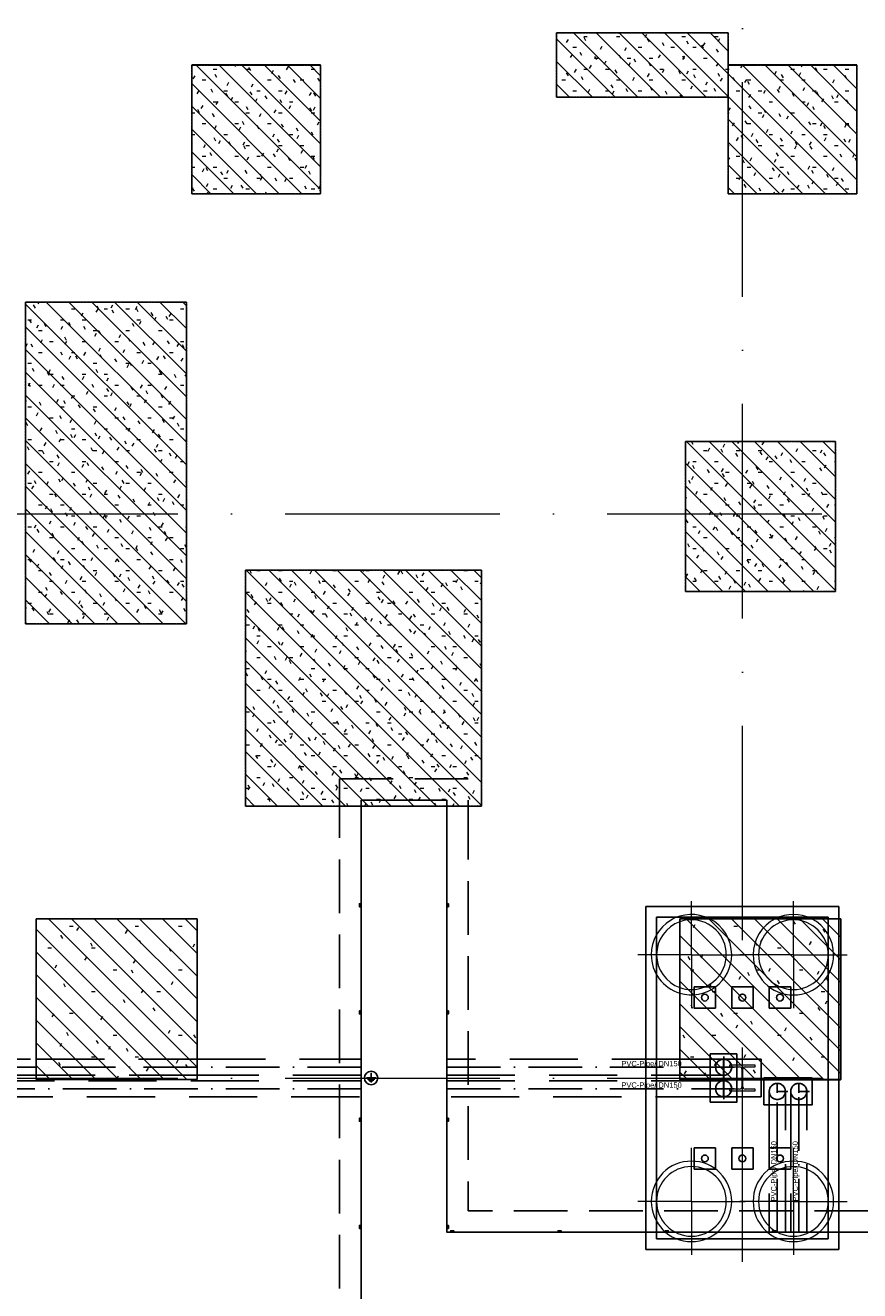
# Model space of a CAD drawing. Header units: millimetres. Extents: x -2694 to 330324, y -17289 to 76899.
# Tile 47 of 142: x 83086 to 90863, y 26507 to 38305. Entities that reach past the tile are written whole.
import ezdxf

# ---------------------------------------------------------------- set-up
doc = ezdxf.new("R2010")
doc.units = ezdxf.units.MM
for name, pattern in [('A_CARA_07', [7, 5, -2]), ('B_CARA_05', [4, 3, -1]), ('IMPORT-A_CARA_07', [700, 500, -200]), ('IMPORT-A_CARA_15', [760, 500, -130, 0, -130]), ('IMPORT-HIDDEN', [952.5, 635, -317.5]), ('Čerchovaná 20mm', [3000, 2000, -500, 0, -500])]:
    doc.linetypes.add(name, pattern=pattern)
for name, color, linetype, lineweight in [('02_0_25386_PODLAHA HALY A ZÁKLADY VESTAVKŮ 4_6_2025_dwg', 8, 'Continuous', 9), ('11542_003_OK-HALA_TaO-1_ET_R01_AciS_2025-04-14_sloupy_dwg', 150, 'Continuous', 9), ('CA_OSY', 5, 'IMPORT-A_CARA_15', 13), ('CA_PODLAHA CHRÁN_ POPIS', 12, 'IMPORT-A_CARA_15', 25), ('CA_PODLAHA CHRÁNIČKY', 12, 'IMPORT-A_CARA_07', 25), ('CA_PODLAHA KOTY', 12, 'Continuous', 25), ('CA_PODLAHA OBRYS', 12, 'Continuous', 25), ('CA_POHHRA18', 9, 'Continuous', 9), ('CA_POHHRA25', 7, 'Continuous', 13), ('CA_ZAKLADY25', 7, 'Continuous', 13), ('CA_ZAKLADY5', 1, 'Continuous', 25), ('Konstrukční přípoje', 7, 'Continuous', 13), ('SS_HALA_TaO-DODAVKA_STAVEBNI', 140, 'Continuous', 9), ('SS_HALA_TaO-SLOUP', 140, 'Continuous', 9)]:
    doc.layers.add(name, color=color, linetype=linetype, lineweight=lineweight)
doc.styles.add('Arial', font='arial.ttf', dxfattribs={"height": 50})
pattern_1 = [(0, (0, 0), (406.4, 101.6), [33.528, -271.272, 33.528, -271.272, -1625.6]), (0, (0, 0), (406.4, 101.6), [-609.6, 33.528, -576.072, 33.528, -271.272, -711.2]), (0, (0, 0), (406.4, 101.6), [-1524, 33.528, -169.672, 33.528, -474.472]), (120, (152.4, 50.8), (-291.18818, 301.15272), [33.528, -271.272, 33.528, -271.272, -1625.6]), (120, (152.4, 50.8), (-291.18818, 301.15272), [-609.6, 33.528, -576.072, 33.528, -271.272, -711.2]), (120, (152.4, 50.8), (-291.18818, 301.15272), [-1524, 33.528, -169.672, 33.528, -474.472]), (240, (203.2, 254), (-115.21182, -402.75272), [33.528, -271.272, 33.528, -271.272, -1625.6]), (240, (203.2, 254), (-115.21182, -402.75272), [-609.6, 33.528, -576.072, 33.528, -271.272, -711.2]), (240, (203.2, 254), (-115.21182, -402.75272), [-1524, 33.528, -169.672, 33.528, -474.472])]
pattern_2 = [(135, (0, 0), (-106.06602, -106.06602), [])]

# ---------------------------------------------------------------- blocks, each defined once
blk = doc.blocks.new('Fundament_ pravoúhlý - 1500 x 1500 x 4400mm-V62-BOURÁNÍ STÁVAJÍCÍCH ZÁKLADOVÝCH PRVKŮ')
at = {"layer": 'CA_ZAKLADY25'}
h = blk.add_hatch(dxfattribs=at)
h.set_pattern_fill('FP_24', color=256, style=0, pattern_type=2)
h.set_pattern_definition([(0, (-83938.01, -29225.42), (812.8, 203.2), [33.528, -576.072, 33.528, -3827.272]), (0, (-83938.01, -29225.42), (812.8, 203.2), [-643.128, -576.072, 33.528, -1185.672, -2032]), (0, (-83938.01, -29225.42), (812.8, 203.2), [-2438.4, 33.528, -576.072, 33.528, -1388.872]), (0, (-83938.01, -29225.42), (812.8, 203.2), [-3081.528, -372.872, 33.528, -982.472]), (120, (-83633.21, -29123.82), (-582.37636, 602.30545), [33.528, -576.072, 33.528, -3827.272]), (120, (-83633.21, -29123.82), (-582.37636, 602.30545), [-643.128, -576.072, 33.528, -1185.672, -2032]), (120, (-83633.21, -29123.82), (-582.37636, 602.30545), [-2438.4, 33.528, -576.072, 33.528, -1388.872]), (120, (-83633.21, -29123.82), (-582.37636, 602.30545), [-3081.528, -372.872, 33.528, -982.472]), (240, (-83531.62, -28717.42), (-230.42364, -805.50545), [33.528, -576.072, 33.528, -3827.272]), (240, (-83531.62, -28717.42), (-230.42364, -805.50545), [-643.128, -576.072, 33.528, -1185.672, -2032]), (240, (-83531.62, -28717.42), (-230.42364, -805.50545), [-2438.4, 33.528, -576.072, 33.528, -1388.872]), (240, (-83531.62, -28717.42), (-230.42364, -805.50545), [-3081.528, -372.872, 33.528, -982.472])])
h.paths.add_polyline_path([(-750, -750), (750, -750), (750, 750), (-750, 750), (-750, -132)])
at = {"layer": 'CA_ZAKLADY25', "color": 9, "linetype": 'B_CARA_05', "lineweight": 25}
for p, q in [((750, 750), (-750, 750)), ((-750, 750), (-750, -750)), ((-750, -750), (-750, 750)), ((-750, 750), (750, 750)), ((750, -750), (750, 750)), ((750, 750), (750, -750)), ((-750, -750), (750, -750)), ((750, -750), (-750, -750))]:
    blk.add_line(p, q, dxfattribs=at)
blk = doc.blocks.new('Fundament_ pravoúhlý - 1500 x 1500 x 4400mm-V63-BOURÁNÍ STÁVAJÍCÍCH ZÁKLADOVÝCH PRVKŮ')
at = {"layer": 'CA_ZAKLADY25'}
h = blk.add_hatch(dxfattribs=at)
h.set_pattern_fill('FP_25', color=256, style=0, pattern_type=2)
h.set_pattern_definition([(0, (-89938.01, -29225.42), (812.8, 203.2), [33.528, -576.072, 33.528, -3827.272]), (0, (-89938.01, -29225.42), (812.8, 203.2), [-643.128, -576.072, 33.528, -1185.672, -2032]), (0, (-89938.01, -29225.42), (812.8, 203.2), [-2438.4, 33.528, -576.072, 33.528, -1388.872]), (0, (-89938.01, -29225.42), (812.8, 203.2), [-3081.528, -372.872, 33.528, -982.472]), (120, (-89633.21, -29123.82), (-582.37636, 602.30545), [33.528, -576.072, 33.528, -3827.272]), (120, (-89633.21, -29123.82), (-582.37636, 602.30545), [-643.128, -576.072, 33.528, -1185.672, -2032]), (120, (-89633.21, -29123.82), (-582.37636, 602.30545), [-2438.4, 33.528, -576.072, 33.528, -1388.872]), (120, (-89633.21, -29123.82), (-582.37636, 602.30545), [-3081.528, -372.872, 33.528, -982.472]), (240, (-89531.62, -28717.42), (-230.42364, -805.50545), [33.528, -576.072, 33.528, -3827.272]), (240, (-89531.62, -28717.42), (-230.42364, -805.50545), [-643.128, -576.072, 33.528, -1185.672, -2032]), (240, (-89531.62, -28717.42), (-230.42364, -805.50545), [-2438.4, 33.528, -576.072, 33.528, -1388.872]), (240, (-89531.62, -28717.42), (-230.42364, -805.50545), [-3081.528, -372.872, 33.528, -982.472])])
h.paths.add_polyline_path([(-750, -750), (750, -750), (750, 750), (-750, 750), (-750, -132)])
at = {"layer": 'CA_ZAKLADY25', "color": 9, "linetype": 'B_CARA_05', "lineweight": 25}
for p, q in [((750, 750), (-750, 750)), ((-750, 750), (-750, 748)), ((-750, 748), (-750, 750)), ((-750, 750), (750, 750)), ((-750, 748), (-750, -750)), ((-750, -750), (-750, 748)), ((750, 748), (750, 750)), ((750, 750), (750, 748)), ((750, -750), (750, 748)), ((750, 748), (750, -750)), ((-750, -750), (750, -750)), ((750, -750), (-750, -750))]:
    blk.add_line(p, q, dxfattribs=at)
blk = doc.blocks.new('11542 TAO základy_rvt-1-BOURÁNÍ STÁVAJÍCÍCH ZÁKLADOVÝCH PRVKŮ')
at = {"layer": 'CA_ZAKLADY25'}
h = blk.add_hatch(dxfattribs=at)
h.set_pattern_fill('FP_8', color=256, style=0, pattern_type=2)
h.set_pattern_definition(pattern_1)
h.paths.add_polyline_path([(89638, 37635), (89638, 38235), (88038, 38235), (88038, 37635)])
h = blk.add_hatch(dxfattribs=at)
h.set_pattern_fill('FP_8', color=256, style=0, pattern_type=2)
h.set_pattern_definition(pattern_1)
h.paths.add_polyline_path([(84638, 36735), (85838, 36735), (85838, 37935), (84638, 37935)])
h = blk.add_hatch(dxfattribs=at)
h.set_pattern_fill('FP_8', color=256, style=0, pattern_type=2)
h.set_pattern_definition(pattern_1)
h.paths.add_polyline_path([(90838, 36735), (90838, 37935), (89638, 37935), (89638, 36735)])
h = blk.add_hatch(dxfattribs=at)
h.set_pattern_fill('FP_8', color=256, style=0, pattern_type=2)
h.set_pattern_definition(pattern_1)
h.paths.add_polyline_path([(84588, 32725), (84588, 35725), (83088, 35725), (83088, 32725)])
h = blk.add_hatch(dxfattribs=at)
h.set_pattern_fill('FP_8', color=256, style=0, pattern_type=2)
h.set_pattern_definition(pattern_1)
h.paths.add_polyline_path([(90638, 33025), (90638, 34425), (89238, 34425), (89238, 33025)])
h = blk.add_hatch(dxfattribs=at)
h.set_pattern_fill('FP_8', color=256, style=0, pattern_type=2)
h.set_pattern_definition(pattern_1)
h.paths.add_polyline_path([(85138, 33225), (85138, 31025), (87338, 31025), (87338, 33225)])
at = {"layer": 'CA_ZAKLADY25', "color": 9, "linetype": 'B_CARA_05', "lineweight": 25}
for p, q in [((88038, 37635), (88038, 38235)), ((88038, 38235), (89638, 38235)), ((89638, 38235), (89638, 37935)), ((84638, 36735), (84638, 37935)), ((84638, 37935), (85838, 37935)), ((85838, 37935), (85838, 36735)), ((89638, 37935), (90838, 37935)), ((90838, 37935), (90838, 36735)), ((89638, 37635), (88038, 37635)), ((89638, 36735), (89638, 37635)), ((85838, 36735), (84638, 36735)), ((90838, 36735), (89638, 36735)), ((83088, 35725), (84588, 35725)), ((83088, 32725), (83088, 35725)), ((84588, 35725), (84588, 32725)), ((89238, 33025), (89238, 34425)), ((89238, 34425), (90638, 34425)), ((90638, 34425), (90638, 33025)), ((85138, 31025), (85138, 33225)), ((85138, 33225), (87338, 33225)), ((87338, 33225), (87338, 31025)), ((90638, 33025), (89238, 33025)), ((84588, 32725), (83088, 32725)), ((87338, 31025), (85138, 31025))]:
    blk.add_line(p, q, dxfattribs=at)
at = {"layer": 'CA_ZAKLADY5', "color": 253, "linetype": 'B_CARA_05', "lineweight": 13}
for p, q in [((89638, 38235), (88038, 38235)), ((88038, 38235), (88038, 37635)), ((89638, 37935), (89638, 38235)), ((85838, 37935), (84638, 37935)), ((84638, 37935), (84638, 36735)), ((85838, 36735), (85838, 37935)), ((90838, 37935), (89638, 37935)), ((90838, 36735), (90838, 37935)), ((88038, 37635), (89638, 37635)), ((89638, 37635), (89638, 36735)), ((84638, 36735), (85838, 36735)), ((89638, 36735), (90838, 36735)), ((83088, 35725), (83088, 32725)), ((84588, 35725), (83088, 35725)), ((84588, 32725), (84588, 35725)), ((90638, 34425), (89238, 34425)), ((89238, 34425), (89238, 33025)), ((90638, 33025), (90638, 34425)), ((87338, 33225), (85138, 33225)), ((85138, 33225), (85138, 31025)), ((87338, 31025), (87338, 33225)), ((89238, 33025), (90638, 33025)), ((83088, 32725), (84588, 32725)), ((85138, 31025), (87338, 31025))]:
    blk.add_line(p, q, dxfattribs=at)
at = {"layer": 'CA_ZAKLADY25', "color": 9, "linetype": 'B_CARA_05', "lineweight": 25}
for name, p in [('Fundament_ pravoúhlý - 1500 x 1500 x 4400mm-V62-BOURÁNÍ STÁVAJÍCÍCH ZÁKLADOVÝCH PRVKŮ', (83938, 29225)), ('Fundament_ pravoúhlý - 1500 x 1500 x 4400mm-V63-BOURÁNÍ STÁVAJÍCÍCH ZÁKLADOVÝCH PRVKŮ', (89938, 29225))]:
    blk.add_blockref(name, p, dxfattribs=at)
blk = doc.blocks.new('02_0_25386_PODLAHA HALY A ZÁKLADY VESTAVKŮ 4_6_2025_dwg_A$C0b34a81f-2769432-BOURÁNÍ STÁVAJÍCÍCH ZÁKLADOVÝCH PRVKŮ')
at = {"layer": 'CA_PODLAHA CHRÁN_ POPIS', "color": 1}
for p, q in [((90004, 29002), (90004, 29101)), ((83597, 29002), (79097, 29002)), ((85097, 29002), (83597, 29002)), ((86624, 29002), (85097, 29002)), ((87424, 29002), (89597, 29002)), ((89597, 29002), (90004, 29002)), ((89905, 29002), (90004, 29002)), ((90004, 29002), (90004, 28903)), ((90103, 29002), (90004, 29002)), ((90004, 28888), (90004, 28901)), ((90004, 28886), (90004, 28888)), ((90103, 28802), (90004, 28802)), ((90504, 28774), (90504, 28855)), ((90704, 28774), (90704, 28855)), ((90504, 28133), (90504, 28171)), ((90504, 27463), (90504, 28133))]:
    blk.add_line(p, q, dxfattribs=at)
at = {"layer": 'CA_PODLAHA CHRÁN_ POPIS', "color": 1, "flags": 128}
for points in [[(86624, 28802), (78354, 28802), (78354, 28703)], [(87424, 28802), (90004, 28802), (90004, 28703)], [(89905, 28802), (90004, 28802), (90004, 28886)], [(90504, 28172), (90504, 28777), (90405, 28777)], [(90504, 28763), (90504, 28777), (90603, 28777)], [(90704, 27463), (90704, 28777), (90605, 28777)], [(90704, 28763), (90704, 28777), (90803, 28777)]]:
    blk.add_lwpolyline(points, dxfattribs=at)
at = {"layer": 'CA_PODLAHA CHRÁN_ POPIS', "color": 1}
for centre in [(90004, 28802), (90504, 28777), (90704, 28777)]:
    blk.add_circle(centre, 75, dxfattribs=at)
for start, end in [(138.4615, 166.1538), (110.7692, 138.4615), (83.0769, 110.7692), (55.3846, 83.0769), (27.6923, 55.3846), (0, 27.6923), (166.1538, 193.8462), (193.8462, 221.5385), (221.5385, 249.2308), (249.2308, 276.9231), (276.9231, 304.6154), (304.6154, 332.3077), (332.3077, 0)]:
    blk.add_arc((90004, 29002), 75, start, end, dxfattribs=at)
at = {"layer": 'CA_PODLAHA CHRÁNIČKY', "color": 1, "linetype": 'IMPORT-HIDDEN'}
for p, q in [((79097, 29077), (83597, 29077)), ((83597, 29077), (85097, 29077)), ((85097, 29077), (86624, 29077)), ((89597, 29077), (87424, 29077)), ((90003, 29077), (89597, 29077)), ((83597, 28927), (79097, 28927)), ((85097, 28927), (83597, 28927)), ((86624, 28927), (85097, 28927)), ((87424, 28927), (89597, 28927)), ((89597, 28927), (90003, 28927)), ((86624, 28877), (78354, 28877)), ((87424, 28877), (90003, 28877)), ((78354, 28727), (86624, 28727)), ((90003, 28727), (87424, 28727)), ((90429, 28777), (90429, 27463)), ((90579, 27463), (90579, 28777)), ((90629, 28777), (90629, 27463)), ((90779, 27463), (90779, 28777))]:
    blk.add_line(p, q, dxfattribs=at)
at = {"layer": 'CA_PODLAHA KOTY', "color": 1}
for p, q in [((86718, 28902), (86718, 28949)), ((86674, 28902), (86762, 28902)), ((86684, 28892), (86752, 28892)), ((86694, 28882), (86742, 28882)), ((86704, 28872), (86732, 28872)), ((86714, 28862), (86722, 28862))]:
    blk.add_line(p, q, dxfattribs=at)
blk.add_circle((86718, 28902), 62.7, dxfattribs=at)
at = {"layer": 'CA_PODLAHA OBRYS', "color": 1, "linetype": 'IMPORT-A_CARA_07'}
blk.add_line((86424, 31438), (86424, 31692), dxfattribs=at)
at = {"layer": 'CA_PODLAHA OBRYS', "color": 1}
for p, q in [((86624, 31438), (86624, 25038)), ((86624, 25038), (86624, 31438)), ((90128, 29127), (89878, 29127)), ((89878, 29127), (89878, 28888)), ((90128, 28888), (90128, 29127)), ((89878, 28888), (89878, 28886)), ((89878, 28886), (89878, 28677)), ((90128, 28886), (90128, 28888)), ((90829, 28902), (90379, 28902)), ((90379, 28902), (90379, 28888)), ((90379, 28888), (90379, 28886)), ((90379, 28886), (90379, 28652)), ((90829, 28888), (90829, 28902)), ((90829, 28886), (90829, 28888))]:
    blk.add_line(p, q, dxfattribs=at)
at = {"layer": 'CA_PODLAHA OBRYS', "color": 1, "linetype": 'IMPORT-A_CARA_07', "flags": 128}
for points in [[(86424, 31692), (87624, 31692), (87624, 31438)], [(87624, 31438), (87624, 27663), (98269, 27663), (98269, 31538)], [(86597, 24313), (86424, 24313), (86424, 31438)]]:
    blk.add_lwpolyline(points, dxfattribs=at)
at = {"layer": 'CA_PODLAHA OBRYS', "color": 1, "flags": 128}
for points in [[(87424, 31438), (87424, 31492), (86624, 31492), (86624, 31438)], [(86624, 31438), (86624, 31492), (87424, 31492), (87424, 31438)], [(99269, 21926), (99269, 31492), (98469, 31492), (98469, 27463), (87424, 27463), (87424, 31438)], [(87424, 31438), (87424, 27463), (98469, 27463), (98469, 31492), (99269, 31492), (99269, 21926)], [(86624, 30527), (86609, 30527), (86609, 30499), (86624, 30499)], [(86624, 30507), (86622, 30507), (86622, 30501), (86611, 30501), (86611, 30525), (86622, 30525), (86622, 30519), (86624, 30519)], [(87424, 30527), (87439, 30527), (87439, 30499), (87424, 30499)], [(87424, 30507), (87426, 30507), (87426, 30501), (87437, 30501), (87437, 30525), (87426, 30525), (87426, 30519), (87424, 30519)], [(86624, 29527), (86609, 29527), (86609, 29499), (86624, 29499)], [(86624, 29507), (86622, 29507), (86622, 29501), (86611, 29501), (86611, 29525), (86622, 29525), (86622, 29519), (86624, 29519)], [(87424, 29527), (87439, 29527), (87439, 29499), (87424, 29499)], [(87424, 29507), (87426, 29507), (87426, 29501), (87437, 29501), (87437, 29525), (87426, 29525), (87426, 29519), (87424, 29519)], [(89878, 28677), (90128, 28677), (90128, 28886)], [(90379, 28652), (90829, 28652), (90829, 28886)], [(86624, 28527), (86609, 28527), (86609, 28499), (86624, 28499)], [(86624, 28507), (86622, 28507), (86622, 28501), (86611, 28501), (86611, 28525), (86622, 28525), (86622, 28519), (86624, 28519)], [(87424, 28527), (87439, 28527), (87439, 28499), (87424, 28499)], [(87424, 28507), (87426, 28507), (87426, 28501), (87437, 28501), (87437, 28525), (87426, 28525), (87426, 28519), (87424, 28519)], [(86624, 27527), (86609, 27527), (86609, 27499), (86624, 27499)], [(86624, 27507), (86622, 27507), (86622, 27501), (86611, 27501), (86611, 27525), (86622, 27525), (86622, 27519), (86624, 27519)], [(87424, 27527), (87439, 27527), (87439, 27499), (87424, 27499)], [(87424, 27507), (87426, 27507), (87426, 27501), (87437, 27501), (87437, 27525), (87426, 27525), (87426, 27519), (87424, 27519)], [(87488, 27463), (87488, 27478), (87460, 27478), (87460, 27463)], [(87468, 27463), (87468, 27465), (87462, 27465), (87462, 27476), (87486, 27476), (87486, 27465), (87480, 27465), (87480, 27463)], [(88488, 27463), (88488, 27478), (88460, 27478), (88460, 27463)], [(88468, 27463), (88468, 27465), (88462, 27465), (88462, 27476), (88486, 27476), (88486, 27465), (88480, 27465), (88480, 27463)], [(89488, 27463), (89488, 27478), (89460, 27478), (89460, 27463)], [(89468, 27463), (89468, 27465), (89462, 27465), (89462, 27476), (89486, 27476), (89486, 27465), (89480, 27465), (89480, 27463)], [(90488, 27463), (90488, 27478), (90460, 27478), (90460, 27463)], [(90468, 27463), (90468, 27465), (90462, 27465), (90462, 27476), (90486, 27476), (90486, 27465), (90480, 27465), (90480, 27463)]]:
    blk.add_lwpolyline(points, dxfattribs=at)
at = {"layer": 'CA_PODLAHA OBRYS', "color": 1}
for centre in [(90003, 29002), (90003, 28802), (90504, 28777), (90704, 28777)]:
    blk.add_circle(centre, 75, dxfattribs=at)
at = {"layer": 'CA_PODLAHA CHRÁN_ POPIS', "char_height": 50, "width": 672.14, "attachment_point": 2, "line_spacing_factor": 0.941778, "style": 'Arial'}
for insert in [(89332, 29061), (89332, 28861)]:
    blk.add_mtext('PVC-Pipe/ DN150', dxfattribs=dict(at, insert=insert))
at = {"layer": 'CA_PODLAHA CHRÁN_ POPIS', "char_height": 50, "width": 672.14, "attachment_point": 2, "rotation": 90, "line_spacing_factor": 0.941778, "style": 'Arial'}
for insert in [(90446, 28032), (90646, 28032)]:
    blk.add_mtext('PVC-Pipe/ DN150', dxfattribs=dict(at, insert=insert))
blk = doc.blocks.new('02_0_25386_PODLAHA HALY A ZÁKLADY VESTAVKŮ 4_6_2025_dwg-2745952-BOURÁNÍ STÁVAJÍCÍCH ZÁKLADOVÝCH PRVKŮ')
blk.add_blockref('02_0_25386_PODLAHA HALY A ZÁKLADY VESTAVKŮ 4_6_2025_dwg_A$C0b34a81f-2769432-BOURÁNÍ STÁVAJÍCÍCH ZÁKLADOVÝCH PRVKŮ', (2306174, -1797959))
blk = doc.blocks.new('pilota 600 mm - D_750_650-V5-BOURÁNÍ STÁVAJÍCÍCH ZÁKLADOVÝCH PRVKŮ')
at = {"layer": 'CA_POHHRA18'}
for p, q in [((0, 336), (0, 500)), ((0, 334), (0, 336)), ((0, 0), (0, 334)), ((-107, 0), (-500, 0)), ((0, 0), (-107, 0)), ((0, 0), (0, -500)), ((0, 0), (500, 0))]:
    blk.add_line(p, q, dxfattribs=at)
blk = doc.blocks.new('pilota 600 mm - D_750_650-V6-BOURÁNÍ STÁVAJÍCÍCH ZÁKLADOVÝCH PRVKŮ')
at = {"layer": 'CA_POHHRA18'}
for p, q in [((0, 0), (0, 500)), ((-443, 0), (-500, 0)), ((0, 0), (-443, 0)), ((0, 0), (500, 0)), ((0, 0), (0, -334)), ((0, -334), (0, -336)), ((0, -336), (0, -500))]:
    blk.add_line(p, q, dxfattribs=at)
blk = doc.blocks.new('pilota 600 mm - D_750_650-2142273-BOURÁNÍ STÁVAJÍCÍCH ZÁKLADOVÝCH PRVKŮ')
at = {"layer": 'CA_POHHRA18'}
for q in [(0, 500), (-500, 0), (500, 0), (0, -500)]:
    blk.add_line((0, 0), q, dxfattribs=at)
blk = doc.blocks.new('pilota 600 mm - D_750_650-2142272-BOURÁNÍ STÁVAJÍCÍCH ZÁKLADOVÝCH PRVKŮ')
at = {"layer": 'CA_POHHRA18'}
for q in [(0, 500), (-500, 0), (0, -500), (500, 0)]:
    blk.add_line((0, 0), q, dxfattribs=at)
blk = doc.blocks.new('11542_003_OK-HALA_TaO-1_ET_R01_AciS_2025-04-14_sloupy_dwg-1858929-BOURÁNÍ STÁVAJÍCÍCH ZÁKLADOVÝCH PRVKŮ')
at = {"layer": '11542_003_OK-HALA_TaO-1_ET_R01_AciS_2025-04-14_sloupy_dwg', "color": 140}
for p, q in [((89890, 28610), (89650, 28610)), ((89650, 28610), (89650, 28593)), ((89650, 28593), (89744, 28593)), ((89765, 28572), (89765, 28474)), ((89775, 28474), (89775, 28572)), ((89796, 28593), (89890, 28593)), ((89890, 28593), (89890, 28610)), ((89765, 28474), (89765, 28408)), ((89775, 28408), (89775, 28474)), ((89744, 28387), (89650, 28387)), ((89650, 28387), (89650, 28370)), ((89650, 28370), (89890, 28370)), ((89890, 28387), (89796, 28387)), ((89890, 28370), (89890, 28387))]:
    blk.add_line(p, q, dxfattribs=at)
for centre, radius, start, end in [((89420, 29240), 32, 0, 180), ((89770, 29240), 32, 0, 180), ((90120, 29240), 32, 0, 180), ((89420, 29240), 32, 180, 0), ((89770, 29240), 32, 180, 0), ((90120, 29240), 32, 180, 0), ((89744, 28572), 21, 0, 90), ((89796, 28572), 21, 90, 180), ((89744, 28408), 21, 270, 0), ((89796, 28408), 21, 180, 270), ((89420, 27740), 32, 0, 180), ((89420, 27740), 32, 180, 0), ((89770, 27740), 32, 0, 180), ((89770, 27740), 32, 180, 0), ((90120, 27740), 32, 0, 180), ((90120, 27740), 32, 180, 0)]:
    blk.add_arc(centre, radius, start, end, dxfattribs=at)
at = {"layer": 'SS_HALA_TaO-DODAVKA_STAVEBNI'}
for centre, start, end in [((89420, 29240), 0, 180), ((89770, 29240), 0, 180), ((90120, 29240), 0, 180), ((89420, 29240), 180, 0), ((89770, 29240), 180, 0), ((90120, 29240), 180, 0), ((89420, 27740), 0, 180), ((89420, 27740), 180, 0), ((89770, 27740), 0, 180), ((89770, 27740), 180, 0), ((90120, 27740), 0, 180), ((90120, 27740), 180, 0)]:
    blk.add_arc(centre, 32, start, end, dxfattribs=at)
at = {"layer": 'SS_HALA_TaO-SLOUP'}
for p, q in [((89890, 28610), (89650, 28610)), ((89650, 28610), (89650, 28593)), ((89650, 28593), (89744, 28593)), ((89765, 28572), (89765, 28474)), ((89775, 28474), (89775, 28572)), ((89796, 28593), (89890, 28593)), ((89890, 28593), (89890, 28610)), ((89765, 28474), (89765, 28408)), ((89775, 28408), (89775, 28474)), ((89744, 28387), (89650, 28387)), ((89650, 28387), (89650, 28370)), ((89650, 28370), (89890, 28370)), ((89890, 28387), (89796, 28387)), ((89890, 28370), (89890, 28387))]:
    blk.add_line(p, q, dxfattribs=at)
for centre, start, end in [((89744, 28572), 0, 90), ((89796, 28572), 90, 180), ((89744, 28408), 270, 0), ((89796, 28408), 180, 270)]:
    blk.add_arc(centre, 21, start, end, dxfattribs=at)
blk = doc.blocks.new('M_Šroub HPM-E - 64_E-V238-BOURÁNÍ STÁVAJÍCÍCH ZÁKLADOVÝCH PRVKŮ')
at = {"layer": 'Konstrukční přípoje'}
for p, q in [((-100, -100), (-100, 100)), ((-100, 100), (100, 100)), ((100, 100), (-100, 100)), ((-100, 100), (-100, -100)), ((100, 100), (100, -100)), ((100, -100), (100, 100)), ((100, -100), (-100, -100)), ((-100, -100), (100, -100))]:
    blk.add_line(p, q, dxfattribs=at)
at = {"layer": 'Konstrukční přípoje', "color": 250, "lineweight": 25}
for start, end in [(360, 180), (180, 360)]:
    blk.add_arc((0, 0), 32, start, end, dxfattribs=at)
at = {"layer": 'Konstrukční přípoje'}
for start, end in [(0, 180), (0, 180), (0, 180), (180, 360), (180, 360), (180, 360)]:
    blk.add_arc((0, 0), 32, start, end, dxfattribs=at)
blk = doc.blocks.new('M_Šroub HPM-E - 64_E-V239-BOURÁNÍ STÁVAJÍCÍCH ZÁKLADOVÝCH PRVKŮ')
at = {"layer": 'Konstrukční přípoje'}
for p, q in [((-100, -100), (-100, 100)), ((-100, 100), (100, 100)), ((100, 100), (-100, 100)), ((-100, 100), (-100, -100)), ((100, 100), (100, -100)), ((100, -100), (100, 100)), ((100, -100), (-100, -100)), ((-100, -100), (100, -100))]:
    blk.add_line(p, q, dxfattribs=at)
at = {"layer": 'Konstrukční přípoje', "color": 250, "lineweight": 25}
for start, end in [(360, 180), (180, 360)]:
    blk.add_arc((0, 0), 32, start, end, dxfattribs=at)
at = {"layer": 'Konstrukční přípoje'}
for start, end in [(0, 180), (0, 180), (0, 180), (180, 360), (180, 360), (180, 360)]:
    blk.add_arc((0, 0), 32, start, end, dxfattribs=at)
blk = doc.blocks.new('M_Šroub HPM-E - 64_E-V240-BOURÁNÍ STÁVAJÍCÍCH ZÁKLADOVÝCH PRVKŮ')
at = {"layer": 'Konstrukční přípoje', "lineweight": 9}
h = blk.add_hatch(dxfattribs=at)
h.set_pattern_fill('FP_105', color=50, style=0, pattern_type=2)
h.set_pattern_definition([(45, (-90120.05, -29239.87), (-251.4472, 251.4472), []), (45, (-90120.05, -28858.87), (-251.4472, 251.4472), [])])
h.paths.add_polyline_path([(10, -30), (26, -19), (32, 0), (26, 19), (10, 30), (-10, 30), (-26, 19), (-32, 0), (-26, -19), (-10, -30)])
at = {"layer": 'Konstrukční přípoje'}
for p, q in [((-100, -100), (-100, 100)), ((-100, 100), (100, 100)), ((100, 100), (-100, 100)), ((-100, 100), (-100, -100)), ((100, 100), (100, -100)), ((100, -100), (100, 100)), ((100, -100), (-100, -100)), ((-100, -100), (100, -100))]:
    blk.add_line(p, q, dxfattribs=at)
at = {"layer": 'Konstrukční přípoje', "color": 250, "lineweight": 25}
for start, end in [(360, 180), (180, 360)]:
    blk.add_arc((0, 0), 32, start, end, dxfattribs=at)
at = {"layer": 'Konstrukční přípoje'}
for start, end in [(0, 180), (0, 180), (0, 180), (180, 360), (180, 360), (180, 360)]:
    blk.add_arc((0, 0), 32, start, end, dxfattribs=at)
blk = doc.blocks.new('M_Šroub HPM-E - 64_E-V241-BOURÁNÍ STÁVAJÍCÍCH ZÁKLADOVÝCH PRVKŮ')
at = {"layer": 'Konstrukční přípoje'}
for p, q in [((100, 100), (-100, 100)), ((-100, 100), (-100, -100)), ((-100, -100), (-100, 100)), ((-100, 100), (100, 100)), ((100, -100), (100, 100)), ((100, 100), (100, -100)), ((-100, -100), (100, -100)), ((100, -100), (-100, -100))]:
    blk.add_line(p, q, dxfattribs=at)
at = {"layer": 'Konstrukční přípoje', "color": 250, "lineweight": 25}
for start, end in [(360, 180), (180, 360)]:
    blk.add_arc((0, 0), 32, start, end, dxfattribs=at)
at = {"layer": 'Konstrukční přípoje'}
for start, end in [(0, 180), (0, 180), (0, 180), (180, 0), (180, 360), (180, 360)]:
    blk.add_arc((0, 0), 32, start, end, dxfattribs=at)
blk = doc.blocks.new('M_Šroub HPM-E - 64_E-V242-BOURÁNÍ STÁVAJÍCÍCH ZÁKLADOVÝCH PRVKŮ')
at = {"layer": 'Konstrukční přípoje'}
for p, q in [((100, 100), (-100, 100)), ((-100, 100), (-100, -100)), ((-100, -100), (-100, 100)), ((-100, 100), (100, 100)), ((100, -100), (100, 100)), ((100, 100), (100, -100)), ((-100, -100), (100, -100)), ((100, -100), (-100, -100))]:
    blk.add_line(p, q, dxfattribs=at)
at = {"layer": 'Konstrukční přípoje', "color": 250, "lineweight": 25}
for start, end in [(360, 180), (180, 360)]:
    blk.add_arc((0, 0), 32, start, end, dxfattribs=at)
at = {"layer": 'Konstrukční přípoje'}
for start, end in [(0, 180), (0, 180), (0, 180), (180, 0), (180, 360), (180, 360)]:
    blk.add_arc((0, 0), 32, start, end, dxfattribs=at)
blk = doc.blocks.new('M_Šroub HPM-E - 64_E-V243-BOURÁNÍ STÁVAJÍCÍCH ZÁKLADOVÝCH PRVKŮ')
at = {"layer": 'Konstrukční přípoje', "lineweight": 9}
h = blk.add_hatch(dxfattribs=at)
h.set_pattern_fill('FP_106', color=50, style=0, pattern_type=2)
h.set_pattern_definition([(45, (-90120.05, -27739.87), (-251.4472, 251.4472), []), (45, (-90120.05, -27358.87), (-251.4472, 251.4472), [])])
h.paths.add_polyline_path([(10, -30), (26, -19), (32, 0), (26, 19), (10, 30), (-10, 30), (-26, 19), (-32, 0), (-26, -19), (-10, -30)])
at = {"layer": 'Konstrukční přípoje'}
for p, q in [((100, 100), (-100, 100)), ((-100, 100), (-100, -100)), ((-100, -100), (-100, 100)), ((-100, 100), (100, 100)), ((100, -100), (100, 100)), ((100, 100), (100, -100)), ((-100, -100), (100, -100)), ((100, -100), (-100, -100))]:
    blk.add_line(p, q, dxfattribs=at)
at = {"layer": 'Konstrukční přípoje', "color": 250, "lineweight": 25}
for start, end in [(360, 180), (180, 360)]:
    blk.add_arc((0, 0), 32, start, end, dxfattribs=at)
at = {"layer": 'Konstrukční přípoje'}
for start, end in [(0, 180), (0, 180), (0, 180), (180, 0), (180, 360), (180, 360)]:
    blk.add_arc((0, 0), 32, start, end, dxfattribs=at)

msp = doc.modelspace()

# ---------------------------------------------------------------- hatches: boundary and pattern name
at = {"layer": 'CA_POHHRA18'}
h = msp.add_hatch(dxfattribs=at)
h.set_pattern_fill('FP_191', color=90, style=0, pattern_type=2)
h.set_pattern_definition(pattern_2)
h.paths.add_polyline_path([(88038, 38235.4), (88038, 37635.4), (89638, 37635.4), (89638, 38235.4)])
h = msp.add_hatch(dxfattribs=at)
h.set_pattern_fill('FP_191', color=90, style=0, pattern_type=2)
h.set_pattern_definition(pattern_2)
h.paths.add_polyline_path([(84638, 36735.4), (85838, 36735.4), (85838, 37935.4), (84638, 37935.4)])
h = msp.add_hatch(dxfattribs=at)
h.set_pattern_fill('FP_191', color=90, style=0, pattern_type=2)
h.set_pattern_definition(pattern_2)
h.paths.add_polyline_path([(89638, 36735.4), (90838, 36735.4), (90838, 37935.4), (89638, 37935.4)])
h = msp.add_hatch(dxfattribs=at)
h.set_pattern_fill('FP_191', color=90, style=0, pattern_type=2)
h.set_pattern_definition(pattern_2)
h.paths.add_polyline_path([(84588, 32725.4), (84588, 35725.4), (83088, 35725.4), (83088, 32725.4)])
h = msp.add_hatch(dxfattribs=at)
h.set_pattern_fill('FP_191', color=90, style=0, pattern_type=2)
h.set_pattern_definition(pattern_2)
h.paths.add_polyline_path([(90638, 33025.4), (90638, 34425.4), (89238, 34425.4), (89238, 33025.4)])
h = msp.add_hatch(dxfattribs=at)
h.set_pattern_fill('FP_191', color=90, style=0, pattern_type=2)
h.set_pattern_definition(pattern_2)
h.paths.add_polyline_path([(85138, 31025.4), (87338, 31025.4), (87338, 33225.4), (85138, 33225.4)])
h = msp.add_hatch(dxfattribs=at)
h.set_pattern_fill('FP_191', color=90, style=0, pattern_type=2)
h.set_pattern_definition(pattern_2)
h.paths.add_polyline_path([(84688, 28475.4), (84688, 29975.4), (83188, 29975.4), (83188, 28475.4)])
h = msp.add_hatch(dxfattribs=at)
h.set_pattern_fill('FP_191', color=240, style=0, pattern_type=2)
h.set_pattern_definition(pattern_2)
h.paths.add_polyline_path([(90688, 28473.5), (90688, 29973.5), (89188, 29973.5), (89188, 28473.5)])

# ---------------------------------------------------------------- linework, layer by layer
at = {"layer": 'CA_OSY', "linetype": 'Čerchovaná 20mm', "lineweight": 9}
for p, q in [((89770, -226.2), (89770, 75699.1)), ((-1493.6, 33749.9), (299971.9, 33749.9)), ((-1493.6, 28489.9), (299971.9, 28489.9))]:
    msp.add_line(p, q, dxfattribs=at)
at = {"layer": 'CA_POHHRA25', "linetype": 'A_CARA_07', "lineweight": 9}
for p, q in [((88038, 38235.4), (88038, 37635.4)), ((89638, 38235.4), (88038, 38235.4)), ((89638, 37635.4), (89638, 38235.4)), ((84638, 37935.4), (84638, 36735.4)), ((85838, 37935.4), (84638, 37935.4)), ((85838, 36735.4), (85838, 37935.4)), ((89638, 37935.4), (89638, 36735.4)), ((90838, 37935.4), (89638, 37935.4)), ((90838, 36735.4), (90838, 37935.4)), ((88038, 37635.4), (89638, 37635.4)), ((84638, 36735.4), (85838, 36735.4)), ((89638, 36735.4), (90838, 36735.4)), ((83088, 35725.4), (83088, 32725.4)), ((84588, 35725.4), (83088, 35725.4)), ((84588, 32725.4), (84588, 35725.4)), ((89238, 34425.4), (89238, 33025.4)), ((90638, 34425.4), (89238, 34425.4)), ((90638, 33025.4), (90638, 34425.4)), ((85138, 33225.4), (85138, 31025.4)), ((87338, 33225.4), (85138, 33225.4)), ((87338, 31025.4), (87338, 33225.4)), ((89238, 33025.4), (90638, 33025.4)), ((83088, 32725.4), (84588, 32725.4)), ((85138, 31025.4), (87338, 31025.4)), ((83188, 29975.4), (83188, 28475.4)), ((84688, 29975.4), (83188, 29975.4)), ((84688, 28475.4), (84688, 29975.4)), ((90688, 29973.5), (89188, 29973.5)), ((89188, 29973.5), (89188, 28473.5)), ((90688, 28473.5), (90688, 29973.5)), ((83188, 28475.4), (84688, 28475.4)), ((89188, 28473.5), (90688, 28473.5))]:
    msp.add_line(p, q, dxfattribs=at)
at = {"layer": 'CA_ZAKLADY25', "lineweight": 9}
for p, q in [((88870, 26889.9), (88870, 30089.9)), ((88870, 30089.9), (90670, 30089.9)), ((90670, 30089.9), (88870, 30089.9)), ((88870, 30089.9), (88870, 26889.9)), ((90670, 30089.9), (90670, 29973.5)), ((90670, 29973.5), (90670, 30089.9)), ((90670, 29973.5), (90670, 28473.5)), ((90670, 28473.5), (90670, 29973.5)), ((90670, 28473.5), (90670, 26889.9)), ((90670, 26889.9), (90670, 28473.5)), ((90670, 26889.9), (88870, 26889.9)), ((88870, 26889.9), (90670, 26889.9))]:
    msp.add_line(p, q, dxfattribs=at)
at = {"layer": 'CA_ZAKLADY25'}
for p, q in [((90570, 29989.9), (88970, 29989.9)), ((88970, 29989.9), (88970, 26989.9)), ((88970, 26989.9), (88970, 29989.9)), ((88970, 29989.9), (90570, 29989.9)), ((90570, 29973.5), (90570, 29989.9)), ((90570, 29989.9), (90570, 29973.5)), ((90570, 28473.5), (90570, 29973.5)), ((90570, 29973.5), (90570, 28473.5)), ((89595, 28664.9), (89945, 28664.9)), ((89595, 28473.5), (89595, 28664.9)), ((89945, 28664.9), (89595, 28664.9)), ((89595, 28664.9), (89595, 28473.5)), ((89945, 28664.9), (89945, 28473.5)), ((89945, 28473.5), (89945, 28664.9)), ((89595, 28314.9), (89595, 28473.5)), ((89595, 28473.5), (89595, 28314.9)), ((89945, 28473.5), (89945, 28314.9)), ((89945, 28314.9), (89945, 28473.5)), ((90570, 26989.9), (90570, 28473.5)), ((90570, 28473.5), (90570, 26989.9)), ((89945, 28314.9), (89595, 28314.9)), ((89595, 28314.9), (89945, 28314.9)), ((88970, 26989.9), (90570, 26989.9)), ((90570, 26989.9), (88970, 26989.9))]:
    msp.add_line(p, q, dxfattribs=at)
at = {"layer": 'CA_ZAKLADY25', "lineweight": 9}
for centre, radius, start, end in [((89295, 29639.9), 375, 63.22645, 180), ((89295, 29639.9), 375, 63.22645, 180), ((89295, 29639.9), 375, 0, 63.22645), ((89295, 29639.9), 375, 0, 63.22645), ((90245, 29639.9), 375, 116.77355, 180), ((90245, 29639.9), 375, 116.77355, 180), ((90245, 29639.9), 375, 63.22645, 116.77355), ((90245, 29639.9), 375, 63.22645, 116.77355), ((90245, 29639.9), 375, 0, 63.22645), ((90245, 29639.9), 375, 0, 63.22645), ((89295, 29639.9), 325, 109.30031, 250.69969), ((89295, 29639.9), 325, 109.30031, 250.69969), ((89295, 29639.9), 325, 90, 109.30031), ((89295, 29639.9), 325, 90, 109.30031), ((89295, 29639.9), 325, 270, 90), ((89295, 29639.9), 325, 270, 90), ((90245, 29639.9), 325, 90, 270), ((90245, 29639.9), 325, 90, 270), ((90245, 29639.9), 325, 270, 90), ((90245, 29639.9), 325, 270, 90), ((89295, 29639.9), 375, 180, 253.36172), ((89295, 29639.9), 375, 180, 253.36172), ((89295, 29639.9), 375, 253.36172, 360), ((89295, 29639.9), 375, 253.36172, 360), ((90245, 29639.9), 375, 180, 0), ((90245, 29639.9), 375, 180, 0), ((89295, 29639.9), 325, 250.69969, 270), ((89295, 29639.9), 325, 250.69969, 270), ((89295, 27339.9), 375, 0, 180), ((89295, 27339.9), 375, 0, 180), ((89295, 27339.9), 325, 90, 270), ((89295, 27339.9), 325, 90, 270), ((89295, 27339.9), 325, 270, 90), ((89295, 27339.9), 325, 270, 90), ((90245, 27339.9), 375, 0, 180), ((90245, 27339.9), 375, 0, 180), ((90245, 27339.9), 325, 90, 270), ((90245, 27339.9), 325, 90, 270), ((90245, 27339.9), 325, 270, 90), ((90245, 27339.9), 325, 270, 90), ((89295, 27339.9), 375, 180, 0), ((89295, 27339.9), 375, 180, 360), ((90245, 27339.9), 375, 180, 0), ((90245, 27339.9), 375, 180, 0)]:
    msp.add_arc(centre, radius, start, end, dxfattribs=at)

# ---------------------------------------------------------------- block references
at = {"lineweight": 5}
msp.add_blockref('11542 TAO základy_rvt-1-BOURÁNÍ STÁVAJÍCÍCH ZÁKLADOVÝCH PRVKŮ', (0, 0), dxfattribs=at)
at = {"layer": '02_0_25386_PODLAHA HALY A ZÁKLADY VESTAVKŮ 4_6_2025_dwg', "color": 240, "linetype": 'IMPORT-A_CARA_07'}
msp.add_blockref('02_0_25386_PODLAHA HALY A ZÁKLADY VESTAVKŮ 4_6_2025_dwg-2745952-BOURÁNÍ STÁVAJÍCÍCH ZÁKLADOVÝCH PRVKŮ', (-2306582.6, 1797547.1), dxfattribs=at)
at = {"layer": '11542_003_OK-HALA_TaO-1_ET_R01_AciS_2025-04-14_sloupy_dwg', "color": 140}
msp.add_blockref('11542_003_OK-HALA_TaO-1_ET_R01_AciS_2025-04-14_sloupy_dwg-1858929-BOURÁNÍ STÁVAJÍCÍCH ZÁKLADOVÝCH PRVKŮ', (0, 0), dxfattribs=at)
at = {"layer": 'CA_POHHRA18'}
for name, p in [('pilota 600 mm - D_750_650-V5-BOURÁNÍ STÁVAJÍCÍCH ZÁKLADOVÝCH PRVKŮ', (89295, 29639.9)), ('pilota 600 mm - D_750_650-2142273-BOURÁNÍ STÁVAJÍCÍCH ZÁKLADOVÝCH PRVKŮ', (89295, 27339.9))]:
    msp.add_blockref(name, p, dxfattribs=at)
at = {"layer": 'CA_POHHRA18', "rotation": 180}
for name, p in [('pilota 600 mm - D_750_650-V6-BOURÁNÍ STÁVAJÍCÍCH ZÁKLADOVÝCH PRVKŮ', (90245, 29639.9)), ('pilota 600 mm - D_750_650-2142272-BOURÁNÍ STÁVAJÍCÍCH ZÁKLADOVÝCH PRVKŮ', (90245, 27339.9))]:
    msp.add_blockref(name, p, dxfattribs=at)
at = {"layer": 'Konstrukční přípoje'}
for name, p in [('M_Šroub HPM-E - 64_E-V239-BOURÁNÍ STÁVAJÍCÍCH ZÁKLADOVÝCH PRVKŮ', (89420, 29239.9)), ('M_Šroub HPM-E - 64_E-V238-BOURÁNÍ STÁVAJÍCÍCH ZÁKLADOVÝCH PRVKŮ', (89770, 29239.9)), ('M_Šroub HPM-E - 64_E-V240-BOURÁNÍ STÁVAJÍCÍCH ZÁKLADOVÝCH PRVKŮ', (90120, 29239.9)), ('M_Šroub HPM-E - 64_E-V242-BOURÁNÍ STÁVAJÍCÍCH ZÁKLADOVÝCH PRVKŮ', (89420, 27739.9)), ('M_Šroub HPM-E - 64_E-V241-BOURÁNÍ STÁVAJÍCÍCH ZÁKLADOVÝCH PRVKŮ', (89770, 27739.9)), ('M_Šroub HPM-E - 64_E-V243-BOURÁNÍ STÁVAJÍCÍCH ZÁKLADOVÝCH PRVKŮ', (90120, 27739.9))]:
    msp.add_blockref(name, p, dxfattribs=at)

doc.saveas('drawing.dxf')
